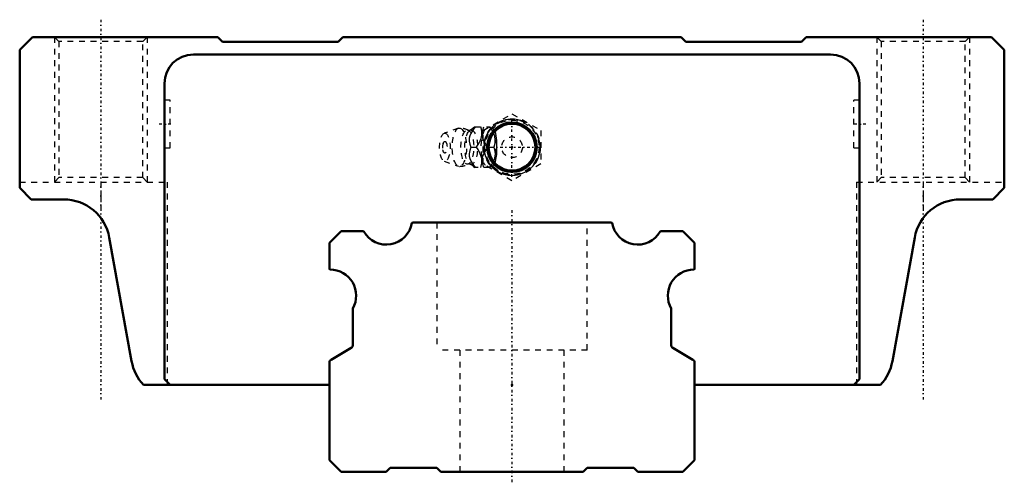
# Model space of a CAD drawing. Header units: millimetres. Extents: x -85 to 85, y -2 to 78.
import ezdxf

# ---------------------------------------------------------------- set-up
doc = ezdxf.new("R2010")
doc.units = ezdxf.units.MM
doc.linetypes.add('Center', pattern=[1.5, 0.45, -0.5, 0.05, -0.5])
doc.linetypes.add('Dashed', pattern=[2, 1, -1])
for name, color, linetype, lineweight in [('2d ConnectionPoints', 7, 'Continuous', 50), ('AM_0', 7, 'Continuous', 50), ('AM_5', 3, 'Continuous', 25), ('AM_7', 7, 'Center', 25), ('AM_9', 6, 'Dashed', 25)]:
    doc.layers.add(name, color=color, linetype=linetype, lineweight=lineweight)

# ---------------------------------------------------------------- blocks, each defined once
blk = doc.blocks.new('1_B_PT1_8_grease_nipple_joint1_SVR_0_in_SVR65LC1SS1270LG350BPT185120001_2')
at = {"layer": 'AM_5', "linetype": 'Dashed'}
blk.add_arc((0, 56), 4.28, 75, 15, dxfattribs=at)
at = {"layer": 'AM_7'}
for p, q in [((0, 50.88), (0, 61.12)), ((-5.12, 56), (5.12, 56))]:
    blk.add_line(p, q, dxfattribs=at)
at = {"layer": 'AM_9'}
for p, q in [((-5, 58.89), (0, 61.77)), ((0, 61.77), (5, 58.89)), ((-6.42, 59.5), (-3.85, 59.5)), ((-3.56, 59.15), (-3.85, 59.5)), ((-9.25, 59.27), (-11.71, 58.4)), ((-5, 53.11), (-5, 58.89)), ((5, 58.89), (5, 53.11)), ((-7.13, 56), (-6.14, 56)), ((-4.1, 56), (-3.12, 56)), ((-11.71, 53.6), (-9.25, 52.73)), ((0, 50.23), (-5, 53.11)), ((-3.85, 52.5), (-3.56, 52.85)), ((5, 53.11), (0, 50.23)), ((-3.85, 52.5), (-6.42, 52.5))]:
    blk.add_line(p, q, dxfattribs=at)
for points in [[(-6.37, 59.5), (-6.77, 58.95), (-7.11, 58.37), (-7.28, 57.96), (-7.37, 57.54), (-7.37, 57.04), (-7.29, 56.55), (-7.13, 56)], [(-6.41, 59.51), (-6.45, 59.47), (-6.68, 59.27), (-6.99, 59.05), (-7.27, 58.88)], [(-6.14, 56), (-5.66, 56.73), (-5.47, 57.13), (-5.32, 57.53), (-5.21, 58.09), (-5.21, 58.66), (-5.28, 59.09), (-5.39, 59.5)], [(-4.1, 56), (-4.5, 56.55), (-4.84, 57.13), (-5.01, 57.54), (-5.1, 57.96), (-5.1, 58.46), (-5.02, 58.95), (-4.86, 59.5)], [(-3.87, 59.5), (-3.39, 58.77), (-3.2, 58.37), (-3.05, 57.97), (-2.94, 57.41), (-2.94, 56.84), (-3, 56.41), (-3.12, 56)], [(-7.26, 58.88), (-7.29, 58.87), (-7.36, 58.86), (-7.45, 58.87), (-7.48, 58.88)], [(-3.56, 52.84), (-3.51, 52.82), (-3.38, 52.81), (-3.25, 52.86), (-3.13, 52.96), (-3.02, 53.12), (-2.84, 53.56), (-2.71, 54.16), (-2.64, 54.73), (-2.6, 55.32), (-2.59, 56.23), (-2.63, 57.14), (-2.67, 57.57), (-2.73, 57.99), (-2.82, 58.38), (-2.93, 58.71), (-3.05, 58.93), (-3.19, 59.09), (-3.43, 59.19), (-3.56, 59.16)], [(-7.13, 56), (-7.29, 55.45), (-7.38, 54.87), (-7.37, 54.46), (-7.28, 54.04), (-7.06, 53.54), (-6.77, 53.05), (-6.37, 52.5)], [(-5.39, 52.5), (-5.22, 53.23), (-5.2, 53.63), (-5.22, 54.03), (-5.36, 54.59), (-5.6, 55.16), (-5.85, 55.59), (-6.14, 56)], [(-4.86, 52.5), (-5.02, 53.05), (-5.11, 53.63), (-5.1, 54.04), (-5.01, 54.46), (-4.8, 54.96), (-4.5, 55.45), (-4.1, 56)], [(-3.12, 56), (-2.95, 55.27), (-2.93, 54.87), (-2.95, 54.47), (-3.09, 53.91), (-3.33, 53.34), (-3.58, 52.91), (-3.87, 52.5)], [(-7.48, 53.12), (-7.48, 53.12), (-7.43, 53.14), (-7.35, 53.14), (-7.28, 53.13), (-7.26, 53.12)], [(-7.27, 53.12), (-7.22, 53.1), (-6.9, 52.89), (-6.63, 52.69), (-6.42, 52.5), (-6.41, 52.5)]]:
    blk.add_lwpolyline(points, dxfattribs=at)
for radius in [4.88, 4.86, 4.8, 4.67, 4.06, 1.8]:
    blk.add_circle((0, 56), radius, dxfattribs=at)
for centre, radius, start, end in [((-9.09, 56), 3.3, 60.8606, 90), ((-10.18, 56), 1.82, 153.7155, 206.2845), ((-9.09, 56), 3.3, 270, 299.1394)]:
    blk.add_arc(centre, radius, start, end, dxfattribs=at)
for centre, major_axis in [((-11.59, 56), (0, 2.42)), ((-9.09, 56), (0, 3.3)), ((-7.71, 56), (0, 2.94)), ((-7.04, 56), (0, 2.94)), ((-11.59, 56), (0, 1.01))]:
    blk.add_ellipse(centre, major_axis=major_axis, ratio=0.374607, dxfattribs=at)
for major_axis, start_param, end_param in [((0, 3.44), 0.434797, 2.707526), ((0, 3.44), 5.871519, 6.288916), ((0, -3.44), 0.411667, 2.729926), ((0, 3.44), 3.136114, 3.553259)]:
    blk.add_ellipse((-4.08, 56), major_axis=major_axis, ratio=0.374607, start_param=start_param, end_param=end_param, dxfattribs=at)
blk = doc.blocks.new('2_SVR_65LC1SSB_PT1_81_Slide_0_in_SVR65LC1SS1270LG350BPT185120001_2')
at = {"layer": 'AM_0'}
for p, q in [((-82.8, 75), (-85, 72.8)), ((-50.8, 75), (-82.8, 75)), ((-50, 74.2), (-50.8, 75)), ((-29.2, 75), (-30, 74.2)), ((29.2, 75), (-29.2, 75)), ((30, 74.2), (29.2, 75)), ((50.8, 75), (50, 74.2)), ((82.8, 75), (50.8, 75)), ((85, 72.8), (82.8, 75)), ((-30, 74.2), (-50, 74.2)), ((50, 74.2), (30, 74.2)), ((-85, 72.8), (-85, 49)), ((55, 72), (-55, 72)), ((85, 49), (85, 72.8)), ((-60, 67), (-60, 16)), ((60, 16), (60, 67)), ((-85, 49), (-83, 47)), ((83, 47), (85, 49)), ((-83, 47), (-77.4, 47)), ((77.4, 47), (83, 47)), ((-69.53, 40.42), (-65.67, 19.08)), ((65.67, 19.08), (69.53, 40.42)), ((-60, 16), (-59, 15)), ((59, 15), (60, 16)), ((-63.61, 15), (-31.5, 15)), ((31.5, 15), (63.61, 15))]:
    blk.add_line(p, q, dxfattribs=at)
for radius in [4.27, 4.04]:
    blk.add_circle((0, 56), radius, dxfattribs=at)
for centre, radius, start, end in [((-55, 67), 5, 90, 180), ((55, 67), 5, 0, 90), ((-77.4, 39), 8, 10.2374, 90), ((77.4, 39), 8, 90, 169.7626), ((-57.8, 20.5), 8, 190.2374, 223.4325), ((57.8, 20.5), 8, 316.5675, 349.7626)]:
    blk.add_arc(centre, radius, start, end, dxfattribs=at)
at = {"layer": 'AM_5', "linetype": 'Dashed'}
for p, q in [((-79, 75), (-79, 50)), ((-63, 75), (-63, 50)), ((63, 75), (63, 50)), ((79, 75), (79, 50))]:
    blk.add_line(p, q, dxfattribs=at)
at = {"layer": 'AM_5'}
blk.add_arc((0, 56), 4.86, 75, 15, dxfattribs=at)
at = {"layer": 'AM_7'}
for p, q in [((-71, 78), (-71, 12)), ((71, 78), (71, 12)), ((-58.9, 60), (-61.1, 60)), ((61.1, 60), (58.9, 60))]:
    blk.add_line(p, q, dxfattribs=at)
at = {"layer": 'AM_9'}
for p, q in [((-79, 75), (-78.25, 74.25)), ((-63.75, 74.25), (-63, 75)), ((63, 75), (63.75, 74.25)), ((78.25, 74.25), (79, 75)), ((-78.25, 74.25), (-78.25, 50.75)), ((-63.75, 74.25), (-78.25, 74.25)), ((-63.75, 50.75), (-63.75, 74.25)), ((63.75, 74.25), (63.75, 50.75)), ((78.25, 74.25), (63.75, 74.25)), ((78.25, 50.75), (78.25, 74.25)), ((-59, 64.1), (-60, 64.1)), ((-59, 55.9), (-59, 64.1)), ((59, 55.9), (59, 64.1)), ((60, 64.1), (59, 64.1)), ((-60, 55.9), (-59, 55.9)), ((59, 55.9), (60, 55.9)), ((-85, 50), (-59.5, 50)), ((-78.25, 50.75), (-79, 50)), ((-63.75, 50.75), (-78.25, 50.75)), ((-71, 50), (-71, 43.8)), ((-63, 50), (-63.75, 50.75)), ((-59.5, 15), (-59.5, 50)), ((59.5, 50), (85, 50)), ((59.5, 50), (59.5, 15)), ((63.75, 50.75), (63, 50)), ((78.25, 50.75), (63.75, 50.75)), ((71, 50), (71, 43.8)), ((79, 50), (78.25, 50.75))]:
    blk.add_line(p, q, dxfattribs=at)
blk = doc.blocks.new('3_SVR_65LC127035_R_Track_0_in_SVR65LC1SS1270LG350BPT185120001_2')
at = {"layer": 'AM_0'}
for p, q in [((17.17, 43), (-17.17, 43)), ((-29.5, 41.5), (-31.5, 39.5)), ((-25.68, 41.5), (-29.5, 41.5)), ((29.5, 41.5), (25.68, 41.5)), ((31.5, 39.5), (29.5, 41.5)), ((-31.5, 39.5), (-31.5, 35)), ((31.5, 35), (31.5, 39.5)), ((-27.5, 28.16), (-27.5, 21.8)), ((27.5, 21.8), (27.5, 28.16)), ((-27.75, 21.37), (-31.25, 19.33)), ((31.25, 19.33), (27.75, 21.37)), ((-31.5, 18.9), (-31.5, 2)), ((31.5, 2), (31.5, 18.9)), ((-31.5, 2), (-29.5, 0)), ((29.5, 0), (31.5, 2)), ((-29.5, 0), (-21.7, 0)), ((-21.7, 0), (-21.01, 0.7)), ((-21.01, 0.7), (-12.99, 0.7)), ((-12.99, 0.7), (-12.3, 0)), ((-12.3, 0), (12.3, 0)), ((12.3, 0), (12.99, 0.7)), ((12.99, 0.7), (21.01, 0.7)), ((21.01, 0.7), (21.7, 0)), ((21.7, 0), (29.5, 0))]:
    blk.add_line(p, q, dxfattribs=at)
for centre, radius, start, end in [((-21.7, 43.7), 4.5, 210, 349.9846), ((-17.17, 42.9), 0.1, 90, 169.9846), ((17.17, 42.9), 0.1, 10.0154, 90), ((21.7, 43.7), 4.5, 190.0154, 330), ((-25.68, 41.4), 0.1, 30, 90), ((25.68, 41.4), 0.1, 90, 150), ((-31.4, 35), 0.1, 180, 270), ((-31.4, 30.4), 4.5, 330.0736, 90), ((31.4, 30.4), 4.5, 90, 209.9264), ((31.4, 35), 0.1, 270, 360), ((-28, 21.8), 0.5, 300.1623, 0), ((28, 21.8), 0.5, 180, 239.8377), ((-31, 18.9), 0.5, 120.1623, 180), ((31, 18.9), 0.5, 0, 59.8377)]:
    blk.add_arc(centre, radius, start, end, dxfattribs=at)
at = {"layer": 'AM_7'}
blk.add_line((0, 45.15), (0, -2.15), dxfattribs=at)
at = {"layer": 'AM_9'}
for p, q in [((-13, 43), (-13, 21)), ((13, 21), (13, 43)), ((13, 21), (-13, 21)), ((-9, 21), (-9, 0)), ((9, 0), (9, 21))]:
    blk.add_line(p, q, dxfattribs=at)

msp = doc.modelspace()

# ---------------------------------------------------------------- linework, layer by layer
at = {"layer": '2d ConnectionPoints'}
for p in [(0, 56), (0, 56), (0, 15), (0, 15), (0, 0), (0, 0)]:
    msp.add_point(p, dxfattribs=at)

# ---------------------------------------------------------------- block references
for name in ['2_SVR_65LC1SSB_PT1_81_Slide_0_in_SVR65LC1SS1270LG350BPT185120001_2', '1_B_PT1_8_grease_nipple_joint1_SVR_0_in_SVR65LC1SS1270LG350BPT185120001_2', '3_SVR_65LC127035_R_Track_0_in_SVR65LC1SS1270LG350BPT185120001_2']:
    msp.add_blockref(name, (0, 0))

doc.saveas('drawing.dxf')
